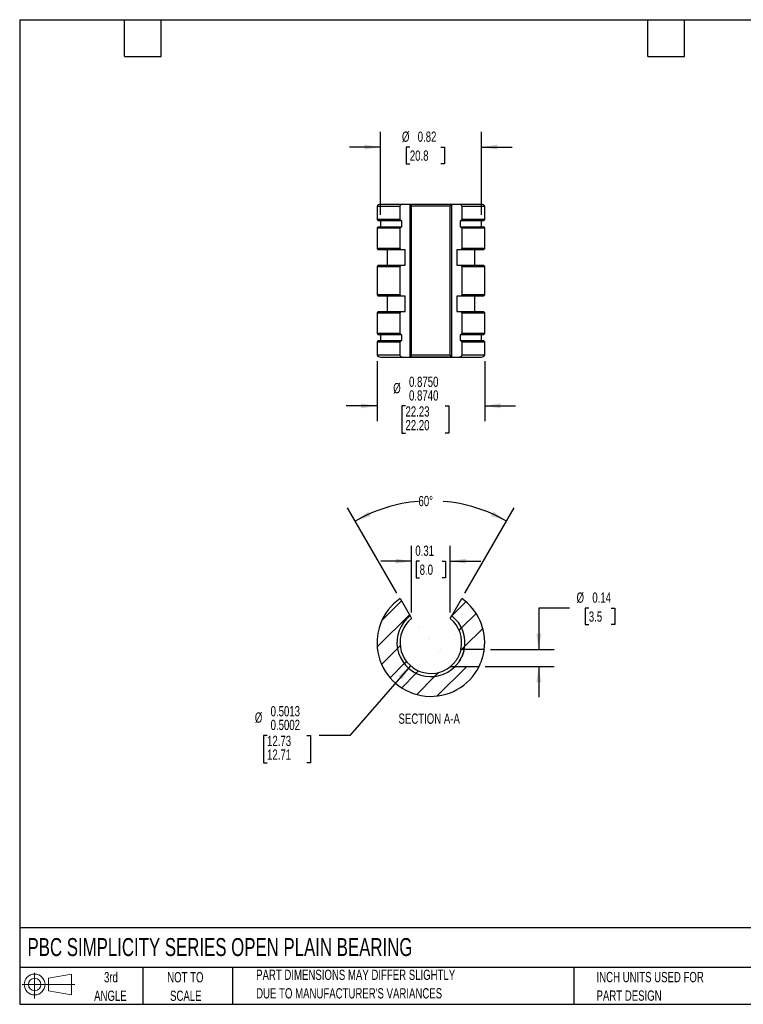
# Model space of a CAD drawing. Header units: inches. Extents: x 0.2 to 10.8, y 0.2 to 8.2.
# Tile 1 of 2: x 0.2 to 6.1, y 0.2 to 8.2. Entities that reach past the tile are written whole.
import ezdxf

# ---------------------------------------------------------------- set-up
doc = ezdxf.new("R2010")
doc.units = ezdxf.units.IN
doc.header["$MEASUREMENT"] = 0
doc.layers.add('DIMENSIONS', color=140, linetype='Continuous', lineweight=25)
doc.layers.add('TEXT', color=140, linetype='Continuous', lineweight=25)
doc.layers.add('HATCH', color=6, linetype='Continuous')
doc.layers.add('SLD-DEFPOINTS', color=7, linetype='Continuous')
doc.styles.add('SLDTEXTSTYLE0', font='TXT', dxfattribs={"width": 0.7})
doc.dimstyles.new('SLDDIMSTYLE1', dxfattribs={"dimtxt": 0.084961, "dimasz": 0.13, "dimexe": 0, "dimexo": 0.0625, "dimgap": 0.02124, "dimtad": 0, "dimtih": 1, "dimtoh": 1, "dimrnd": 1e-09, "dimdsep": 46, "dimtxsty": 'SLDTEXTSTYLE0', "dimsah": 1, "dimcen": 0.09, "dimadec": 0, "dimazin": 2, "dimtfac": 1, "dimtmove": 0, "dimatfit": 0, "dimfxl": 0, "dimfrac": 2, "dimtolj": 1, "dimtzin": 12, "dimarcsym": 0})
doc.dimstyles.new('SLDDIMSTYLE3', dxfattribs={"dimtxt": 0.084961, "dimasz": 0.13, "dimexe": 0, "dimexo": 0.0625, "dimgap": 0.02124, "dimtad": 0, "dimtih": 1, "dimtoh": 1, "dimdec": 4, "dimzin": 12, "dimdsep": 46, "dimtxsty": 'SLDTEXTSTYLE0', "dimsah": 1, "dimcen": 0.09, "dimadec": 0, "dimazin": 3, "dimtfac": 1, "dimtdec": 0, "dimtofl": 0, "dimtmove": 0, "dimatfit": 3, "dimfxl": 0, "dimfrac": 2, "dimtolj": 1, "dimtzin": 12, "dimarcsym": 0})
doc.dimstyles.new('SLDDIMSTYLE4', dxfattribs={"dimtxt": 0.084961, "dimasz": 0.13, "dimexe": 0, "dimexo": 0.0625, "dimgap": 0.02124, "dimtad": 0, "dimtih": 1, "dimtoh": 1, "dimdec": 4, "dimrnd": 1e-09, "dimzin": 0, "dimdsep": 46, "dimtxsty": 'SLDTEXTSTYLE0', "dimsah": 1, "dimcen": 0, "dimadec": 0, "dimazin": 0, "dimlim": 1, "dimtp": 0.0013, "dimtm": -0.0002, "dimtfac": 1, "dimtdec": 4, "dimtofl": 0, "dimtmove": 0, "dimatfit": 3, "dimfxl": 0, "dimfrac": 2, "dimtolj": 1, "dimtzin": 12, "dimarcsym": 0})
doc.dimstyles.new('SLDDIMSTYLE5', dxfattribs={"dimtxt": 0.084961, "dimasz": 0.13, "dimexe": 0, "dimexo": 0.0625, "dimgap": 0.02124, "dimtad": 0, "dimtih": 1, "dimtoh": 1, "dimdec": 4, "dimrnd": 1e-09, "dimzin": 0, "dimdsep": 46, "dimtxsty": 'SLDTEXTSTYLE0', "dimsah": 1, "dimcen": 0.09, "dimadec": 0, "dimazin": 0, "dimlim": 1, "dimtm": 0.001, "dimtfac": 1, "dimtdec": 4, "dimtmove": 0, "dimatfit": 0, "dimfxl": 0, "dimfrac": 2, "dimtolj": 1, "dimtzin": 4, "dimarcsym": 0})

# ---------------------------------------------------------------- blocks, each defined once
blk = doc.blocks.new('Block11')
at = {"color": 7, "linetype": 'Continuous', "lineweight": 18}
for p, q in [((0.1019, 0.2091), (0.1019, 0)), ((0.2157, 0.1641), (0.4006, 0.1981)), ((0.2157, 0.0628), (0.2157, 0.1641)), ((0.4006, 0.1981), (0.4006, 0.0288)), ((0, 0.1135), (0.4281, 0.1135)), ((0.2157, 0.0628), (0.4006, 0.0288))]:
    blk.add_line(p, q, dxfattribs=at)
for radius in [0.0846, 0.0506]:
    blk.add_circle((0.1019, 0.1135), radius, dxfattribs=at)
blk = doc.blocks.new('Block12')
at = {"layer": 'SLD-DEFPOINTS'}
blk.add_blockref('Block11', (0, 0), dxfattribs=at)
blk = doc.blocks.new('SW_NOTE_0_2')
at = {"layer": 'TEXT', "color": 0, "char_height": 0.083333, "attachment_point": 1, "style": 'SLDTEXTSTYLE0'}
for s, insert in [('PART DIMENSIONS MAY DIFFER SLIGHTLY', (0, 0.1074)), ("DUE TO MANUFACTURER'S VARIANCES", (0, -0.0431))]:
    blk.add_mtext(s, dxfattribs=dict(at, insert=insert))
blk = doc.blocks.new('SW_NOTE_0_3')
at = {"layer": 'TEXT', "color": 0, "char_height": 0.08333, "attachment_point": 2, "style": 'SLDTEXTSTYLE0'}
for s, insert in [('NOT TO', (0.207, 0.1074)), ('SCALE', (0.2108, -0.0431))]:
    blk.add_mtext(s, dxfattribs=dict(at, insert=insert))
blk = doc.blocks.new('SW_NOTE_0_4')
at = {"layer": 'TEXT', "color": 0, "char_height": 0.08333, "attachment_point": 2, "style": 'SLDTEXTSTYLE0'}
for s, insert in [('3rd', (0.0911, 0.1074)), ('ANGLE', (0.0873, -0.0431))]:
    blk.add_mtext(s, dxfattribs=dict(at, insert=insert))
blk = doc.blocks.new('SW_NOTE_0_5')
at = {"layer": 'TEXT', "color": 0, "char_height": 0.083333, "attachment_point": 1, "style": 'SLDTEXTSTYLE0'}
for s, insert in [('INCH UNITS USED FOR', (0, 0.1074)), ('PART DESIGN', (0, -0.0431))]:
    blk.add_mtext(s, dxfattribs=dict(at, insert=insert))
blk = doc.blocks.new('_D_5')
at = {"layer": 'DIMENSIONS'}
for p, q in [((3.4324, 3.4344), (3.4324, 3.9756)), ((3.7454, 3.4344), (3.7454, 3.9756)), ((3.4324, 3.8506), (3.1824, 3.8506)), ((3.498, 3.8506), (3.4695, 3.8506)), ((3.4695, 3.8506), (3.4695, 3.7156)), ((3.6798, 3.8506), (3.7084, 3.8506)), ((3.7084, 3.8506), (3.7084, 3.7156)), ((3.7454, 3.8506), (3.9954, 3.8506)), ((3.4695, 3.7156), (3.498, 3.7156)), ((3.7084, 3.7156), (3.6798, 3.7156))]:
    blk.add_line(p, q, dxfattribs=at)
for points in [[(3.4324, 3.8506), (3.3024, 3.8706), (3.3024, 3.8306)], [(3.7454, 3.8506), (3.8754, 3.8306), (3.8754, 3.8706)]]:
    blk.add_solid(points, dxfattribs=at)
at = {"layer": 'DIMENSIONS', "char_height": 0.08333, "attachment_point": 1, "style": 'SLDTEXTSTYLE0'}
for s, insert in [('0.31', (3.4627, 3.9771)), ('8.0', (3.498, 3.823))]:
    blk.add_mtext(s, dxfattribs=dict(at, insert=insert))
blk = doc.blocks.new('_D_6')
at = {"layer": 'DIMENSIONS'}
for p, q in [((3.3135, 3.5904), (2.9129, 4.2844)), ((3.8644, 3.5904), (4.265, 4.2844))]:
    blk.add_line(p, q, dxfattribs=at)
for start, end in [(94.71036, 120), (60, 85.28964)]:
    blk.add_arc((3.5889, 3.1134), 1.2271, start, end, dxfattribs=at)
for points in [[(2.9754, 4.1761), (3.1003, 4.2173), (3.0821, 4.2529)], [(4.2025, 4.1761), (4.0957, 4.2529), (4.0776, 4.2173)]]:
    blk.add_solid(points, dxfattribs=at)
at = {"layer": 'DIMENSIONS', "insert": (3.4882, 4.3804), "char_height": 0.08333, "attachment_point": 1, "style": 'SLDTEXTSTYLE0'}
blk.add_mtext('60°', dxfattribs=at)
blk = doc.blocks.new('_D_7')
at = {"layer": 'DIMENSIONS'}
for p, q in [((3.4243, 3.0001), (2.9315, 2.4353)), ((2.2588, 2.4353), (2.2303, 2.4353)), ((2.2303, 2.4353), (2.2303, 2.213)), ((2.582, 2.4353), (2.6105, 2.4353)), ((2.6105, 2.4353), (2.6105, 2.213)), ((2.9315, 2.4353), (2.6815, 2.4353)), ((2.2303, 2.213), (2.2588, 2.213)), ((2.6105, 2.213), (2.582, 2.213))]:
    blk.add_line(p, q, dxfattribs=at)
blk.add_solid([(3.4243, 3.0001), (3.3237, 2.9153), (3.3539, 2.889)], dxfattribs=at)
at = {"layer": 'DIMENSIONS', "char_height": 0.08333, "attachment_point": 1, "style": 'SLDTEXTSTYLE0'}
for s, insert in [('0.5013', (2.2876, 2.6728)), ('%%c', (2.1594, 2.6213)), ('0.5002', (2.2876, 2.5617)), ('12.73', (2.2588, 2.4316)), ('12.71', (2.2588, 2.3205))]:
    blk.add_mtext(s, dxfattribs=dict(at, insert=insert))
blk = doc.blocks.new('_D_8')
at = {"layer": 'DIMENSIONS'}
for p, q in [((4.715, 3.4696), (4.465, 3.4696)), ((4.465, 3.4696), (4.465, 3.1319)), ((4.8715, 3.4696), (4.843, 3.4696)), ((4.843, 3.4696), (4.843, 3.3346)), ((5.0533, 3.4696), (5.0818, 3.4696)), ((5.0818, 3.4696), (5.0818, 3.3346)), ((4.843, 3.3346), (4.8715, 3.3346)), ((5.0818, 3.3346), (5.0533, 3.3346)), ((4.0723, 3.1319), (4.59, 3.1319)), ((4.0311, 2.9959), (4.59, 2.9959)), ((4.465, 2.9959), (4.465, 2.7459))]:
    blk.add_line(p, q, dxfattribs=at)
for points in [[(4.465, 3.1319), (4.485, 3.2619), (4.445, 3.2619)], [(4.465, 2.9959), (4.445, 2.8659), (4.485, 2.8659)]]:
    blk.add_solid(points, dxfattribs=at)
at = {"layer": 'DIMENSIONS', "char_height": 0.08333, "attachment_point": 1, "style": 'SLDTEXTSTYLE0'}
for s, insert in [('%%c', (4.772, 3.5961)), ('0.14', (4.9003, 3.5961)), ('3.5', (4.8715, 3.442))]:
    blk.add_mtext(s, dxfattribs=dict(at, insert=insert))
blk = doc.blocks.new('_D_9')
at = {"layer": 'DIMENSIONS'}
for p, q in [((3.1789, 6.6658), (3.1789, 7.3398)), ((3.9989, 6.6658), (3.9989, 7.3398)), ((3.1789, 7.2148), (2.9289, 7.2148)), ((3.4181, 7.2148), (3.3896, 7.2148)), ((3.3896, 7.2148), (3.3896, 7.0798)), ((3.6706, 7.2148), (3.6991, 7.2148)), ((3.6991, 7.2148), (3.6991, 7.0798)), ((3.9989, 7.2148), (4.2489, 7.2148)), ((3.3896, 7.0798), (3.4181, 7.0798)), ((3.6991, 7.0798), (3.6706, 7.0798))]:
    blk.add_line(p, q, dxfattribs=at)
for points in [[(3.1789, 7.2148), (3.0489, 7.2348), (3.0489, 7.1948)], [(3.9989, 7.2148), (4.1289, 7.1948), (4.1289, 7.2348)]]:
    blk.add_solid(points, dxfattribs=at)
at = {"layer": 'DIMENSIONS', "char_height": 0.08333, "attachment_point": 1, "style": 'SLDTEXTSTYLE0'}
for s, insert in [('%%c', (3.354, 7.3412)), ('0.82', (3.4822, 7.3412)), ('20.8', (3.4181, 7.1872))]:
    blk.add_mtext(s, dxfattribs=dict(at, insert=insert))
blk = doc.blocks.new('_D_10')
at = {"layer": 'DIMENSIONS'}
for p, q in [((3.1518, 5.4767), (3.1518, 4.9873)), ((4.0261, 5.4767), (4.0261, 4.9873)), ((3.1518, 5.1123), (2.9018, 5.1123)), ((3.3828, 5.1123), (3.3542, 5.1123)), ((3.3542, 5.1123), (3.3542, 4.8901)), ((3.7059, 5.1123), (3.7344, 5.1123)), ((3.7344, 5.1123), (3.7344, 4.8901)), ((4.0261, 5.1123), (4.2761, 5.1123)), ((3.3542, 4.8901), (3.3828, 4.8901)), ((3.7344, 4.8901), (3.7059, 4.8901))]:
    blk.add_line(p, q, dxfattribs=at)
for points in [[(3.1518, 5.1123), (3.0218, 5.1323), (3.0218, 5.0923)], [(4.0261, 5.1123), (4.1561, 5.0923), (4.1561, 5.1323)]]:
    blk.add_solid(points, dxfattribs=at)
at = {"layer": 'DIMENSIONS', "char_height": 0.08333, "attachment_point": 1, "style": 'SLDTEXTSTYLE0'}
for s, insert in [('%%c', (3.2833, 5.2983)), ('0.8750', (3.4116, 5.3498)), ('0.8740', (3.4116, 5.2387)), ('22.23', (3.3828, 5.1086)), ('22.20', (3.3828, 4.9975))]:
    blk.add_mtext(s, dxfattribs=dict(at, insert=insert))

msp = doc.modelspace()

# ---------------------------------------------------------------- hatches: boundary and pattern name
at = {"layer": 'HATCH'}
h = msp.add_hatch(dxfattribs=at)
h.set_pattern_fill('ANSI31', color=256, style=0)
edge = h.paths.add_edge_path(flags=0)
edge.add_line((3.41953, 3.40677), (3.33849, 3.54714))
edge.add_arc((3.58893, 3.18887), 0.43712, 124.954315, 333.798913)
edge.add_line((3.98114, 2.99587), (3.78622, 2.99587))
edge.add_arc((3.58893, 3.18887), 0.276, 127.861445, 315.631005, ccw=False)
h = msp.add_hatch(dxfattribs=at)
h.set_pattern_fill('ANSI31', color=256, style=0)
edge = h.paths.add_edge_path(flags=0)
edge.add_line((3.83936, 3.54714), (3.75832, 3.40677))
edge.add_arc((3.58893, 3.18887), 0.276, -11.918695, 52.138555, ccw=False)
edge.add_line((3.85898, 3.13187), (4.02232, 3.13187))
edge.add_arc((3.58893, 3.18887), 0.43712, 352.507338, 415.045685)
h = msp.add_hatch(dxfattribs=at)
h.set_pattern_fill('ANSI31', color=256, style=0)
edge = h.paths.add_edge_path(flags=0)
edge.add_arc((3.58893, 3.18887), 0.276, 127.861445, 315.631005)
edge.add_line((3.78622, 2.99587), (3.74858, 2.99587))
edge.add_arc((3.58893, 3.18887), 0.25048, 128.668453, 309.597856, ccw=False)
edge.add_line((3.43243, 3.38444), (3.41953, 3.40677))
h = msp.add_hatch(dxfattribs=at)
h.set_pattern_fill('ANSI31', color=256, style=0)
edge = h.paths.add_edge_path(flags=0)
edge.add_arc((3.58893, 3.18887), 0.276, 348.081305, 412.138555)
edge.add_line((3.75832, 3.40677), (3.74543, 3.38444))
edge.add_arc((3.58893, 3.18887), 0.25048, -13.15401, 51.331547, ccw=False)
edge.add_line((3.83283, 3.13187), (3.85898, 3.13187))

# ---------------------------------------------------------------- linework, layer by layer
for p, q in [((3.1518, 6.73198), (3.1518, 6.62633)), ((3.33849, 6.73198), (3.1518, 6.73198)), ((3.17955, 6.75058), (3.35242, 6.75058)), ((3.33849, 6.62633), (3.33849, 6.73198)), ((3.35242, 6.75058), (3.41953, 6.75058)), ((3.41946, 6.75057), (3.75832, 6.75057)), ((3.41951, 6.75058), (3.75832, 6.75058)), ((3.41953, 6.75058), (3.41953, 5.50808)), ((3.41953, 5.5081), (3.41953, 6.75057)), ((3.74543, 6.73464), (3.43243, 6.73464)), ((3.43243, 5.52402), (3.43243, 6.73464)), ((3.74543, 5.52402), (3.74543, 6.73464)), ((3.75832, 5.50808), (3.75832, 6.75058)), ((3.75832, 6.75058), (3.82543, 6.75058)), ((3.75832, 5.5081), (3.75832, 6.75057)), ((3.82543, 6.75058), (3.9983, 6.75058)), ((4.02605, 6.73198), (3.83936, 6.73198)), ((3.83936, 6.73198), (3.83936, 6.62633)), ((4.02605, 6.62633), (4.02605, 6.73198)), ((3.1518, 6.62633), (3.1623, 6.61583)), ((3.33849, 6.62633), (3.1518, 6.62633)), ((3.1623, 6.56833), (3.1518, 6.55783)), ((3.34376, 6.61583), (3.1623, 6.61583)), ((3.1623, 6.56833), (3.34376, 6.56833)), ((3.17893, 6.61583), (3.17893, 6.56833)), ((3.33849, 6.62633), (3.34376, 6.61583)), ((3.34376, 6.56833), (3.33849, 6.55783)), ((3.3521, 6.61583), (3.34376, 6.61583)), ((3.34376, 6.56833), (3.3521, 6.56833)), ((3.3521, 6.56833), (3.3521, 6.61583)), ((3.83409, 6.61583), (3.82575, 6.61583)), ((3.82575, 6.61583), (3.82575, 6.56833)), ((3.82575, 6.56833), (3.83409, 6.56833)), ((3.83409, 6.61583), (3.83936, 6.62633)), ((4.01555, 6.61583), (3.83409, 6.61583)), ((3.83936, 6.55783), (3.83409, 6.56833)), ((3.83409, 6.56833), (4.01555, 6.56833)), ((4.02605, 6.62633), (3.83936, 6.62633)), ((3.99893, 6.56833), (3.99893, 6.61583)), ((4.01555, 6.61583), (4.02605, 6.62633)), ((4.02605, 6.55783), (4.01555, 6.56833)), ((3.1518, 6.55783), (3.1518, 6.39133)), ((3.1518, 6.55783), (3.33849, 6.55783)), ((3.33849, 6.39133), (3.33849, 6.55783)), ((3.83936, 6.55783), (3.83936, 6.39133)), ((3.83936, 6.55783), (4.02605, 6.55783)), ((4.02605, 6.39133), (4.02605, 6.55783)), ((3.1518, 6.39133), (3.1623, 6.38083)), ((3.33849, 6.39133), (3.1518, 6.39133)), ((3.34376, 6.38083), (3.1623, 6.38083)), ((3.23293, 6.38083), (3.23293, 6.25583)), ((3.33849, 6.39133), (3.34376, 6.38083)), ((3.37924, 6.38083), (3.34376, 6.38083)), ((3.37924, 6.25583), (3.37924, 6.38083)), ((3.83409, 6.38083), (3.79862, 6.38083)), ((3.79862, 6.38083), (3.79862, 6.25583)), ((3.83409, 6.38083), (3.83936, 6.39133)), ((4.01555, 6.38083), (3.83409, 6.38083)), ((4.02605, 6.39133), (3.83936, 6.39133)), ((3.94493, 6.25583), (3.94493, 6.38083)), ((4.01555, 6.38083), (4.02605, 6.39133)), ((3.1623, 6.25583), (3.1518, 6.24533)), ((3.1518, 6.24533), (3.1518, 6.01333)), ((3.1518, 6.24533), (3.33849, 6.24533)), ((3.1623, 6.25583), (3.34376, 6.25583)), ((3.34376, 6.25583), (3.33849, 6.24533)), ((3.33849, 6.01333), (3.33849, 6.24533)), ((3.34376, 6.25583), (3.37924, 6.25583)), ((3.79862, 6.25583), (3.83409, 6.25583)), ((3.83936, 6.24533), (3.83409, 6.25583)), ((3.83409, 6.25583), (4.01555, 6.25583)), ((3.83936, 6.24533), (3.83936, 6.01333)), ((3.83936, 6.24533), (4.02605, 6.24533)), ((4.02605, 6.24533), (4.01555, 6.25583)), ((4.02605, 6.01333), (4.02605, 6.24533)), ((3.1518, 6.01333), (3.1623, 6.00283)), ((3.33849, 6.01333), (3.1518, 6.01333)), ((3.34376, 6.00283), (3.1623, 6.00283)), ((3.23293, 6.00283), (3.23293, 5.87783)), ((3.33849, 6.01333), (3.34376, 6.00283)), ((3.37924, 6.00283), (3.34376, 6.00283)), ((3.37924, 5.87783), (3.37924, 6.00283)), ((3.83409, 6.00283), (3.79862, 6.00283)), ((3.79862, 6.00283), (3.79862, 5.87783)), ((3.83409, 6.00283), (3.83936, 6.01333)), ((4.01555, 6.00283), (3.83409, 6.00283)), ((4.02605, 6.01333), (3.83936, 6.01333)), ((3.94493, 5.87783), (3.94493, 6.00283)), ((4.01555, 6.00283), (4.02605, 6.01333)), ((3.1623, 5.87783), (3.1518, 5.86733)), ((3.1518, 5.86733), (3.1518, 5.70083)), ((3.1518, 5.86733), (3.33849, 5.86733)), ((3.1623, 5.87783), (3.34376, 5.87783)), ((3.34376, 5.87783), (3.33849, 5.86733)), ((3.33849, 5.70083), (3.33849, 5.86733)), ((3.34376, 5.87783), (3.37924, 5.87783)), ((3.79862, 5.87783), (3.83409, 5.87783)), ((3.83936, 5.86733), (3.83409, 5.87783)), ((3.83409, 5.87783), (4.01555, 5.87783)), ((3.83936, 5.86733), (3.83936, 5.70083)), ((3.83936, 5.86733), (4.02605, 5.86733)), ((4.02605, 5.86733), (4.01555, 5.87783)), ((4.02605, 5.70083), (4.02605, 5.86733)), ((3.1518, 5.70083), (3.1623, 5.69033)), ((3.33849, 5.70083), (3.1518, 5.70083)), ((3.34376, 5.69033), (3.1623, 5.69033)), ((3.17893, 5.69033), (3.17893, 5.64283)), ((3.33849, 5.70083), (3.34376, 5.69033)), ((3.3521, 5.69033), (3.34376, 5.69033)), ((3.3521, 5.64283), (3.3521, 5.69033)), ((3.83409, 5.69033), (3.82575, 5.69033)), ((3.82575, 5.69033), (3.82575, 5.64283)), ((3.83409, 5.69033), (3.83936, 5.70083)), ((4.01555, 5.69033), (3.83409, 5.69033)), ((4.02605, 5.70083), (3.83936, 5.70083)), ((3.99893, 5.64283), (3.99893, 5.69033)), ((4.01555, 5.69033), (4.02605, 5.70083)), ((3.1623, 5.64283), (3.1518, 5.63233)), ((3.1518, 5.63233), (3.1518, 5.52668)), ((3.1518, 5.63233), (3.33849, 5.63233)), ((3.1623, 5.64283), (3.34376, 5.64283)), ((3.34376, 5.64283), (3.33849, 5.63233)), ((3.33849, 5.52668), (3.33849, 5.63233)), ((3.34376, 5.64283), (3.3521, 5.64283)), ((3.82575, 5.64283), (3.83409, 5.64283)), ((3.83936, 5.63233), (3.83409, 5.64283)), ((3.83409, 5.64283), (4.01555, 5.64283)), ((3.83936, 5.63233), (3.83936, 5.52668)), ((3.83936, 5.63233), (4.02605, 5.63233)), ((4.02605, 5.63233), (4.01555, 5.64283)), ((4.02605, 5.52668), (4.02605, 5.63233)), ((3.1518, 5.52668), (3.33849, 5.52668)), ((3.74543, 5.52402), (3.43243, 5.52402)), ((3.83936, 5.52668), (4.02605, 5.52668)), ((3.17955, 5.50808), (3.35242, 5.50808)), ((3.35242, 5.50808), (3.41953, 5.50808)), ((3.41946, 5.5081), (3.75832, 5.5081)), ((3.75832, 5.50808), (3.41983, 5.50808)), ((3.75832, 5.50808), (3.82543, 5.50808)), ((3.82543, 5.50808), (3.9983, 5.50808)), ((3.33849, 3.54714), (3.41953, 3.40677)), ((3.75832, 3.40677), (3.83936, 3.54714)), ((3.41953, 3.40677), (3.43243, 3.38444)), ((3.74543, 3.38444), (3.75832, 3.40677)), ((3.85898, 3.13187), (3.83283, 3.13187)), ((4.02232, 3.13187), (3.85898, 3.13187)), ((3.74858, 2.99587), (3.78622, 2.99587)), ((3.78622, 2.99587), (3.98114, 2.99587))]:
    msp.add_line(p, q)
for centre, radius, start, end in [((3.17955, 6.72058), 0.03, 90, 157.668355), ((3.9983, 6.72058), 0.03, 22.331645, 90), ((3.17955, 5.53808), 0.03, 202.331645, 270), ((3.9983, 5.53808), 0.03, 270, 337.668355), ((3.58893, 3.18887), 0.43712, 124.954315, 333.798913), ((3.58893, 3.18887), 0.43712, 352.507338, 55.045685), ((3.58893, 3.18887), 0.276, 127.861445, 315.631005), ((3.58893, 3.18887), 0.25048, 128.668453, 309.597856), ((3.58893, 3.18887), 0.25048, 346.84599, 51.331547), ((3.58893, 3.18887), 0.276, 348.081305, 52.138555)]:
    msp.add_arc(centre, radius, start, end)
for points, knots in [([(3.33849, 6.73198), (3.33962, 6.73747), (3.34156, 6.7422), (3.34651, 6.74881), (3.34947, 6.75058), (3.35242, 6.75058)], [0, 0, 0, 0, 0.5, 0.5, 1, 1, 1, 1]), ([(3.41953, 6.75057), (3.4222, 6.75039), (3.4248, 6.74881), (3.42817, 6.74467), (3.42921, 6.74296), (3.43102, 6.73913), (3.43179, 6.737), (3.43243, 6.73464)], [0, 0, 0, 0, 0.5, 0.5, 0.75, 0.75, 1, 1, 1, 1]), ([(3.74543, 6.73464), (3.74669, 6.73935), (3.74857, 6.74329), (3.75194, 6.74744), (3.75317, 6.74854), (3.75569, 6.75005), (3.75699, 6.75048), (3.75832, 6.75057)], [0, 0, 0, 0, 0.5, 0.5, 0.75, 0.75, 1, 1, 1, 1]), ([(3.82543, 6.75058), (3.82838, 6.75058), (3.83136, 6.74878), (3.83627, 6.74224), (3.83823, 6.73746), (3.83936, 6.73198)], [0, 0, 0, 0, 0.5, 0.5, 1, 1, 1, 1]), ([(3.35242, 5.50808), (3.34947, 5.50808), (3.34649, 5.50988), (3.34159, 5.51642), (3.33962, 5.5212), (3.33849, 5.52668)], [0, 0, 0, 0, 0.5, 0.5, 1, 1, 1, 1]), ([(3.41953, 5.5081), (3.4222, 5.50827), (3.4248, 5.50985), (3.42817, 5.514), (3.42921, 5.5157), (3.43102, 5.51954), (3.43179, 5.52167), (3.43243, 5.52402)], [0, 0, 0, 0, 0.5, 0.5, 0.75, 0.75, 1, 1, 1, 1]), ([(3.74543, 5.52402), (3.74669, 5.51931), (3.74857, 5.51537), (3.75194, 5.51123), (3.75317, 5.51012), (3.75569, 5.50861), (3.75699, 5.50818), (3.75832, 5.5081)], [0, 0, 0, 0, 0.5, 0.5, 0.75, 0.75, 1, 1, 1, 1]), ([(3.83936, 5.52668), (3.83823, 5.5212), (3.83629, 5.51646), (3.83134, 5.50985), (3.82839, 5.50808), (3.82543, 5.50808)], [0, 0, 0, 0, 0.5, 0.5, 1, 1, 1, 1]), ([(3.83283, 3.13187), (3.83283, 3.13187), (3.83271, 3.13135), (3.8322, 3.12925), (3.83183, 3.12771), (3.83078, 3.12367), (3.83009, 3.12116), (3.82841, 3.11541), (3.82739, 3.11214), (3.82496, 3.10497), (3.82358, 3.10115), (3.82041, 3.09311), (3.81862, 3.08886), (3.81278, 3.07611), (3.80815, 3.06733), (3.79808, 3.05072), (3.79256, 3.04274), (3.78136, 3.02828), (3.77558, 3.02166), (3.76472, 3.01028), (3.75945, 3.00533), (3.75337, 2.99992), (3.75164, 2.99844), (3.74925, 2.99643), (3.74858, 2.99587), (3.74858, 2.99587)], [0, 0, 0, 0, 0.0625, 0.0625, 0.125, 0.125, 0.1875, 0.1875, 0.25, 0.25, 0.3125, 0.3125, 0.375, 0.375, 0.5, 0.5, 0.625, 0.625, 0.75, 0.75, 0.875, 0.875, 0.9375, 0.9375, 1, 1, 1, 1]), ([(3.78622, 2.99587), (3.78622, 2.99587), (3.78673, 2.99638), (3.7886, 2.99833), (3.78999, 2.99978), (3.7933, 3.00337), (3.79527, 3.00555), (3.79951, 3.01043), (3.80177, 3.01313), (3.8065, 3.01902), (3.80898, 3.02224), (3.81393, 3.02898), (3.81642, 3.03253), (3.82138, 3.04), (3.82385, 3.04394), (3.82861, 3.05194), (3.83091, 3.05604), (3.83533, 3.06444), (3.83748, 3.0688), (3.84145, 3.07738), (3.84328, 3.08164), (3.84666, 3.09003), (3.84822, 3.09422), (3.85097, 3.10213), (3.85217, 3.10584), (3.85425, 3.11277), (3.85514, 3.11599), (3.8566, 3.12155), (3.85719, 3.12394), (3.85811, 3.12787), (3.85843, 3.12936), (3.85887, 3.13136), (3.85898, 3.13187), (3.85898, 3.13187)], [0, 0, 0, 0, 0.0625, 0.0625, 0.125, 0.125, 0.1875, 0.1875, 0.25, 0.25, 0.3125, 0.3125, 0.375, 0.375, 0.4375, 0.4375, 0.5, 0.5, 0.5625, 0.5625, 0.625, 0.625, 0.6875, 0.6875, 0.75, 0.75, 0.8125, 0.8125, 0.875, 0.875, 0.9375, 0.9375, 1, 1, 1, 1]), ([(3.85898, 3.13187), (3.85898, 3.13187), (3.85856, 3.12981), (3.8572, 3.12401), (3.85662, 3.1216), (3.85515, 3.11603), (3.85429, 3.11289), (3.85116, 3.10249), (3.84841, 3.0944), (3.84329, 3.08166), (3.84145, 3.07739), (3.83748, 3.06879), (3.83533, 3.06445), (3.82867, 3.0518), (3.82379, 3.04364), (3.81392, 3.02877), (3.80883, 3.02191), (3.80177, 3.01313), (3.79952, 3.01044), (3.7953, 3.00558), (3.79332, 3.00339), (3.78834, 2.998), (3.78622, 2.99587), (3.78622, 2.99587)], [0, 0, 0, 0, 0.125, 0.125, 0.1875, 0.1875, 0.25, 0.25, 0.375, 0.375, 0.4375, 0.4375, 0.5, 0.5, 0.625, 0.625, 0.75, 0.75, 0.8125, 0.8125, 0.875, 0.875, 1, 1, 1, 1]), ([(3.98114, 2.99587), (3.98114, 2.99587), (3.98136, 2.99633), (3.98224, 2.99814), (3.98291, 2.9995), (3.98539, 3.00474), (3.98776, 3.00984), (3.99308, 3.0222), (3.99606, 3.02954), (4.00046, 3.04144), (4.00194, 3.04563), (4.00477, 3.05409), (4.00614, 3.05838), (4.00877, 3.06709), (4.01003, 3.07154), (4.01234, 3.08018), (4.01341, 3.08442), (4.01537, 3.09273), (4.01626, 3.09677), (4.01781, 3.1043), (4.01849, 3.10783), (4.01967, 3.1144), (4.02016, 3.11731), (4.02098, 3.12244), (4.02131, 3.12467), (4.02183, 3.12823), (4.02201, 3.12958), (4.02226, 3.13141), (4.02232, 3.13187), (4.02232, 3.13187)], [0, 0, 0, 0, 0.0625, 0.0625, 0.125, 0.125, 0.25, 0.25, 0.375, 0.375, 0.4375, 0.4375, 0.5, 0.5, 0.5625, 0.5625, 0.625, 0.625, 0.6875, 0.6875, 0.75, 0.75, 0.8125, 0.8125, 0.875, 0.875, 0.9375, 0.9375, 1, 1, 1, 1])]:
    msp.add_open_spline(points, degree=3, knots=knots)
at = {"layer": 'TEXT'}
for p, q in [((0.25, 8.25), (10.75, 8.25)), ((0.25, 8.25), (0.25, 0.25)), ((1.1, 7.95), (1.1, 8.25)), ((1.4, 7.95), (1.4, 8.25)), ((5.35, 7.95), (5.35, 8.25)), ((5.65, 7.95), (5.65, 8.25)), ((1.1, 7.95), (1.4, 7.95)), ((5.35, 7.95), (5.65, 7.95)), ((10.75, 0.87111), (0.25, 0.87111)), ((10.75, 0.55), (0.25, 0.55)), ((1.25, 0.55), (1.25, 0.25)), ((1.97684, 0.55), (1.97684, 0.25)), ((4.74986, 0.55), (4.74986, 0.25)), ((0.25, 0.25), (10.75, 0.25))]:
    msp.add_line(p, q, dxfattribs=at)

# ---------------------------------------------------------------- block references
at = {"layer": 'SLD-DEFPOINTS'}
msp.add_blockref('Block12', (0.26921, 0.2974), dxfattribs=at)
at = {"layer": 'TEXT'}
for name, p in [('SW_NOTE_0_4', (0.8995, 0.40425)), ('SW_NOTE_0_3', (1.38808, 0.40425)), ('SW_NOTE_0_2', (2.17005, 0.42408)), ('SW_NOTE_0_5', (4.93424, 0.40546))]:
    msp.add_blockref(name, p, dxfattribs=at)

# ---------------------------------------------------------------- texts
at = {"layer": 'TEXT', "style": 'SLDTEXTSTYLE0'}
for s, insert, char_height, attachment_point in [('SECTION A-A', (3.57529, 2.61279), 0.0833333, 2), ('PBC SIMPLICITY SERIES OPEN PLAIN BEARING', (0.31361, 0.78813), 0.1458333, 1)]:
    msp.add_mtext(s, dxfattribs=dict(at, insert=insert, char_height=char_height, attachment_point=attachment_point))

# ---------------------------------------------------------------- dimensions: what is measured, and where the dimension line sits
at = {"layer": 'DIMENSIONS'}
for base, p1, p2, dimstyle, picture, middle in [((3.17893, 7.2148), (3.99893, 6.61583), (3.17893, 6.61583), 'SLDDIMSTYLE1', '_D_9', (3.54432, 7.2148)), ((4.0260506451, 5.1122892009), (3.1518006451, 5.5266828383), (4.0260506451, 5.5266828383), 'SLDDIMSTYLE5', '_D_10', (3.5443246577, 5.1122892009))]:
    dim = msp.add_linear_dim(base=base, p1=p1, p2=p2, text='%%c<>', dimstyle=dimstyle, dxfattribs=at)
    dim.commit()
    dim.dimension.update_dxf_attribs({"geometry": picture, "text_midpoint": middle, "dimtype": 160})
dim = msp.add_angular_dim_2l(base=(3.95498, 4.28465), line1=((3.74543, 3.38444), (3.83936, 3.54714)), line2=((3.33849, 3.54714), (3.43243, 3.38444)), dimstyle='SLDDIMSTYLE3', dxfattribs=at)
dim.commit()
dim.dimension.update_dxf_attribs({"geometry": '_D_6', "text_midpoint": (3.58893, 4.34052), "dimtype": 162})
dim = msp.add_linear_dim(base=(3.74543, 3.85063), p1=(3.43243, 3.38444), p2=(3.74543, 3.38444), dimstyle='SLDDIMSTYLE1', dxfattribs=at)
dim.commit()
dim.dimension.update_dxf_attribs({"geometry": '_D_5', "text_midpoint": (3.58893, 3.85063), "dimtype": 160})
dim = msp.add_linear_dim(base=(4.46496, 2.99587), p1=(4.02232, 3.13187), p2=(3.98114, 2.99587), angle=89.9999, text='%%c<>', dimstyle='SLDDIMSTYLE1', dxfattribs=at)
dim.commit()
dim.dimension.update_dxf_attribs({"geometry": '_D_8', "text_midpoint": (4.46496, 3.46962), "dimtype": 160})
dim = msp.add_diameter_dim_2p(p1=(3.75359, 3.37762), p2=(3.42426, 3.00013), dimstyle='SLDDIMSTYLE4', dxfattribs=at)
dim.commit()
dim.dimension.update_dxf_attribs({"geometry": '_D_7', "text_midpoint": (2.42042, 2.43526), "dimtype": 163})

doc.saveas('drawing.dxf')
